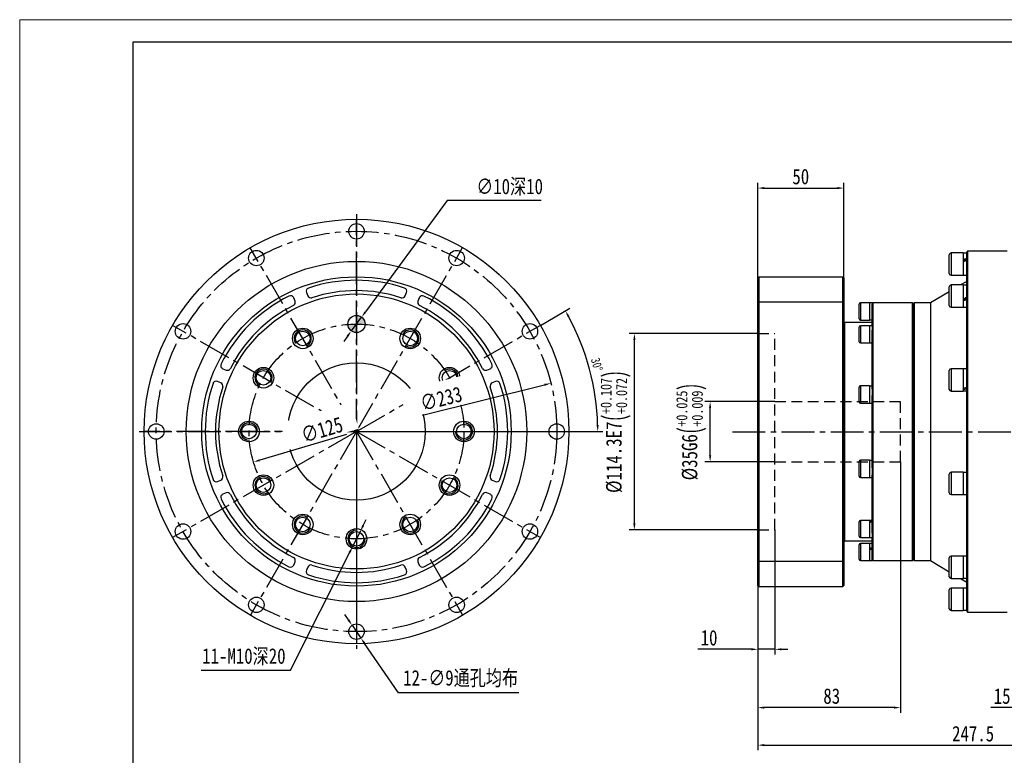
# Model space of a CAD drawing. Header units: millimetres. Extents: x 10014 to 11120, y 367 to 1148.
# Tile 7 of 8: x 10014 to 10587, y 720 to 1148. Entities that reach past the tile are written whole.
import ezdxf

# ---------------------------------------------------------------- set-up
doc = ezdxf.new("R2010")
doc.units = ezdxf.units.MM
doc.header["$PDSIZE"] = -5
doc.linetypes.add('CENTER2', pattern=[28.575, 19.05, -3.175, 3.175, -3.175])
doc.linetypes.add('DASHED2', pattern=[9.525, 6.35, -3.175])
doc.layers.get('Defpoints').update_dxf_attribs({"lineweight": 18})
for name, color, linetype in [('1轮廓实线层', 7, 'Continuous'), ('2细线层', 4, 'Continuous'), ('3中心线层', 1, 'CENTER2'), ('4虚线层', 6, 'DASHED2'), ('5剖面线层', 2, 'Continuous')]:
    doc.layers.add(name, color=color, linetype=linetype)
doc.layers.add('7标注层', color=4, linetype='Continuous', lineweight=18)
doc.layers.add('图框_外框线', color=7, linetype='Continuous', lineweight=18)
doc.styles.add('TH_GBDIM', font='txt', dxfattribs={"width": 0.8})
doc.dimstyles.new('TH_GBDIM', dxfattribs={"dimscale": 1.5, "dimtxt": 3.5, "dimasz": 2.5, "dimexe": 2, "dimexo": 0, "dimgap": 1.5, "dimtad": 1, "dimdec": 1, "dimdsep": 46, "dimtxsty": 'TH_GBDIM', "dimcen": 2.5, "dimdle": 5, "dimclrd": 4, "dimclre": 4, "dimclrt": 3, "dimadec": 0, "dimazin": 0, "dimtfac": 0.714286, "dimtdec": 1, "dimtmove": 0, "dimatfit": 3, "dimfxl": 1, "dimtolj": 1, "dimarcsym": 0})

# ---------------------------------------------------------------- blocks, each defined once
blk = doc.blocks.new('*U14')
at = {"layer": '3中心线层'}
blk.add_line((-30.87, -53.48), (30.87, 53.48), dxfattribs=at)
blk = doc.blocks.new('*U13')
at = {"layer": '1轮廓实线层', "color": 0, "linetype": 'ByBlock', "lineweight": -2, "transparency": 16777216}
for p, rotation in [((1992.38, 4101.38), 30), ((1961.5, 4093.11), 59.99999999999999), ((2045.85, 4070.51), 329.9999999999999), ((1938.9, 4070.51), 90.00000000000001), ((1930.63, 4039.63), 120), ((2054.13, 4039.63), 299.9999999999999), ((1938.9, 4008.76), 150), ((1961.5, 3986.15), 180), ((1992.38, 3977.88), 209.9999999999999), ((2023.25, 3986.15), 239.9999999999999), ((2045.85, 4008.76), 270)]:
    blk.add_blockref('*U14', p, dxfattribs=dict(at, rotation=rotation))
blk.add_blockref('*U14', (2023.25, 4093.11), dxfattribs=at)
blk = doc.blocks.new('*D15')
at = {"layer": '7标注层', "color": 4, "lineweight": -2}
for p, q in [((10213.99, 854.17), (10215.68, 857.53)), ((10212.31, 850.82), (10207.83, 841.89)), ((10171.69, 769.9), (10206.14, 838.53)), ((10119.65, 769.9), (10171.69, 769.9))]:
    blk.add_line(p, q, dxfattribs=at)
blk.add_arc((10210.07, 846.35), 5, 212.2924, 278.2619, dxfattribs=at)
at = {"layer": '7标注层', "color": 4}
for points in [[(10213.43, 854.46), (10214.55, 853.89), (10212.31, 850.82)], [(10206.7, 838.25), (10205.58, 838.81), (10207.83, 841.89)]]:
    blk.add_solid(points, dxfattribs=at)
at = {"layer": 'Defpoints', "color": 0}
for p in [(10212.31, 850.82), (10207.83, 841.89)]:
    blk.add_point(p, dxfattribs=at)
at = {"layer": '7标注层', "color": 3, "insert": (10144.55, 777.71), "char_height": 9, "attachment_point": 5, "style": 'TH_GBDIM'}
blk.add_mtext('\\A1;{11-M10深20}{}{}', dxfattribs=at)
blk = doc.blocks.new('*D16')
at = {"layer": '7标注层', "color": 4, "lineweight": -2}
for p, q in [((10262.89, 1043.19), (10215.25, 978.4)), ((10317.51, 1043.19), (10262.89, 1043.19)), ((10207.11, 967.33), (10213.03, 975.38)), ((10204.88, 964.31), (10202.66, 961.28))]:
    blk.add_line(p, q, dxfattribs=at)
at = {"layer": '7标注层', "color": 4}
for points in [[(10214.75, 978.77), (10215.76, 978.03), (10213.03, 975.38)], [(10205.39, 963.94), (10204.38, 964.68), (10207.11, 967.33)]]:
    blk.add_solid(points, dxfattribs=at)
at = {"layer": 'Defpoints', "color": 0}
for p in [(10213.03, 975.38), (10207.11, 967.33)]:
    blk.add_point(p, dxfattribs=at)
at = {"layer": '7标注层', "color": 3, "insert": (10299.19, 1050.99), "char_height": 9, "attachment_point": 5, "style": 'TH_GBDIM'}
blk.add_mtext('\\A1;{∅10深10}{}{}', dxfattribs=at)
blk = doc.blocks.new('*D17')
at = {"layer": '7标注层', "color": 4, "lineweight": -2}
for p, q in [((10205.4, 799.16), (10203.28, 802.25)), ((10207.52, 796.07), (10212.61, 788.64)), ((10234.47, 756.77), (10214.73, 785.55)), ((10304.53, 756.77), (10234.47, 756.77))]:
    blk.add_line(p, q, dxfattribs=at)
at = {"layer": '7标注层', "color": 4}
for points in [[(10204.89, 798.81), (10205.92, 799.51), (10207.52, 796.07)], [(10215.25, 785.9), (10214.22, 785.2), (10212.61, 788.64)]]:
    blk.add_solid(points, dxfattribs=at)
at = {"layer": 'Defpoints', "color": 0}
for p in [(10207.52, 796.07), (10212.61, 788.64)]:
    blk.add_point(p, dxfattribs=at)
at = {"layer": '7标注层', "color": 3, "insert": (10270.62, 764.96), "char_height": 9, "attachment_point": 5, "style": 'TH_GBDIM'}
blk.add_mtext('\\A1;{12-∅9通孔均布}{}{}', dxfattribs=at)
blk = doc.blocks.new('*D18')
at = {"layer": '7标注层', "color": 4, "lineweight": -2}
for p, q in [((10317.02, 970.6), (10334.2, 980.52)), ((10333.57, 908.85), (10353.4, 908.85))]:
    blk.add_line(p, q, dxfattribs=at)
blk.add_arc((10210.07, 908.85), 140.33, 1.5311, 28.4689, dxfattribs=at)
at = {"layer": '7标注层', "color": 4}
for points in [[(10333.98, 976.05), (10332.89, 975.44), (10331.6, 979.02)], [(10349.73, 912.6), (10350.98, 912.61), (10350.4, 908.85)]]:
    blk.add_solid(points, dxfattribs=at)
at = {"layer": 'Defpoints', "color": 0}
for p in [(10317.02, 970.6), (10348.27, 933.22), (10210.07, 908.85), (10210.07, 908.85), (10333.57, 908.85)]:
    blk.add_point(p, dxfattribs=at)
at = {"layer": '7标注层', "color": 3, "insert": (10349.9, 947.78), "char_height": 5.25, "attachment_point": 5, "rotation": 285.5571, "style": 'TH_GBDIM'}
blk.add_mtext('\\A1;30%%d', dxfattribs=at)
blk = doc.blocks.new('*D23')
at = {"layer": '7标注层', "color": 4, "lineweight": -2}
for p, q in [((10443.53, 965.86), (10368.74, 965.86)), ((10371.74, 855.31), (10371.74, 962.11)), ((10443.53, 851.56), (10368.74, 851.56))]:
    blk.add_line(p, q, dxfattribs=at)
at = {"layer": '7标注层', "color": 4}
for points in [[(10372.36, 962.11), (10371.11, 962.11), (10371.74, 965.86)], [(10371.11, 855.31), (10372.36, 855.31), (10371.74, 851.56)]]:
    blk.add_solid(points, dxfattribs=at)
at = {"layer": 'Defpoints', "color": 0}
for p in [(10371.74, 965.86), (10443.53, 965.86), (10443.53, 851.56)]:
    blk.add_point(p, dxfattribs=at)
at = {"layer": '7标注层', "color": 3, "insert": (10360.83, 908.71), "char_height": 9, "attachment_point": 5, "rotation": 90, "style": 'TH_GBDIM'}
blk.add_mtext('\\A1;{%%c114.3}{}{E7\\H0.7143x;{\\H2x;\\W0.5;(}\\S+0.107^ +0.072;{\\H2x;\\W0.5;)}}', dxfattribs=at)
blk = doc.blocks.new('*D24')
at = {"layer": '7标注层', "color": 4, "lineweight": -2}
for p, q in [((10453.53, 926.21), (10412.79, 926.21)), ((10415.79, 894.96), (10415.79, 922.46)), ((10453.53, 891.21), (10412.79, 891.21))]:
    blk.add_line(p, q, dxfattribs=at)
at = {"layer": '7标注层', "color": 4}
for points in [[(10416.42, 922.46), (10415.17, 922.46), (10415.79, 926.21)], [(10415.17, 894.96), (10416.42, 894.96), (10415.79, 891.21)]]:
    blk.add_solid(points, dxfattribs=at)
at = {"layer": 'Defpoints', "color": 0}
for p in [(10415.79, 926.21), (10453.53, 926.21), (10453.53, 891.21)]:
    blk.add_point(p, dxfattribs=at)
at = {"layer": '7标注层', "color": 3, "insert": (10404.89, 908.71), "char_height": 9, "attachment_point": 5, "rotation": 90, "style": 'TH_GBDIM'}
blk.add_mtext('\\A1;{%%c35}{}{G6\\H0.7143x;{\\H2x;\\W0.5;(}\\S+0.025^ +0.009;{\\H2x;\\W0.5;)}}', dxfattribs=at)
blk = doc.blocks.new('*D25')
at = {"layer": '7标注层', "color": 4, "lineweight": -2}
for p, q in [((10691.03, 829.71), (10691.03, 723.32)), ((10443.53, 819.21), (10443.53, 723.32)), ((10447.28, 726.32), (10687.28, 726.32))]:
    blk.add_line(p, q, dxfattribs=at)
at = {"layer": '7标注层', "color": 4}
for points in [[(10447.28, 726.94), (10447.28, 725.69), (10443.53, 726.32)], [(10687.28, 725.69), (10687.28, 726.94), (10691.03, 726.32)]]:
    blk.add_solid(points, dxfattribs=at)
at = {"layer": 'Defpoints', "color": 0}
for p in [(10691.03, 829.71), (10443.53, 819.21), (10691.03, 726.32)]:
    blk.add_point(p, dxfattribs=at)
at = {"layer": '7标注层', "color": 3, "insert": (10568.78, 732.92), "char_height": 9, "attachment_point": 5, "style": 'TH_GBDIM'}
blk.add_mtext('\\A1;247.5', dxfattribs=at)
blk = doc.blocks.new('*D32')
at = {"layer": '7标注层', "color": 4, "lineweight": -2}
for p, q in [((10614.03, 803.71), (10614.03, 745.15)), ((10629.03, 786.21), (10629.03, 745.15)), ((10614.03, 748.15), (10579.18, 748.15)), ((10617.78, 748.15), (10625.28, 748.15))]:
    blk.add_line(p, q, dxfattribs=at)
at = {"layer": '7标注层', "color": 4}
for points in [[(10617.78, 748.77), (10617.78, 747.52), (10614.03, 748.15)], [(10625.28, 747.52), (10625.28, 748.77), (10629.03, 748.15)]]:
    blk.add_solid(points, dxfattribs=at)
at = {"layer": 'Defpoints', "color": 0}
for p in [(10614.03, 803.71), (10629.03, 786.21), (10629.03, 748.15)]:
    blk.add_point(p, dxfattribs=at)
at = {"layer": '7标注层', "color": 3, "insert": (10585.67, 754.77), "char_height": 9, "attachment_point": 5, "style": 'TH_GBDIM'}
blk.add_mtext('\\A1;15', dxfattribs=at)
blk = doc.blocks.new('*D35')
at = {"layer": '7标注层', "color": 4, "lineweight": -2}
for p, q in [((10453.53, 851.56), (10453.53, 779.07)), ((10443.53, 819.21), (10443.53, 779.07)), ((10439.78, 782.07), (10408.62, 782.07)), ((10453.53, 782.07), (10443.53, 782.07)), ((10457.28, 782.07), (10461.03, 782.07))]:
    blk.add_line(p, q, dxfattribs=at)
at = {"layer": '7标注层', "color": 4}
for points in [[(10439.78, 781.44), (10439.78, 782.69), (10443.53, 782.07)], [(10457.28, 782.69), (10457.28, 781.44), (10453.53, 782.07)]]:
    blk.add_solid(points, dxfattribs=at)
at = {"layer": 'Defpoints', "color": 0}
for p in [(10453.53, 851.56), (10443.53, 819.21), (10443.53, 782.07)]:
    blk.add_point(p, dxfattribs=at)
at = {"layer": '7标注层', "color": 3, "insert": (10415.17, 788.72), "char_height": 9, "attachment_point": 5, "style": 'TH_GBDIM'}
blk.add_mtext('\\A1;10', dxfattribs=at)
blk = doc.blocks.new('*D36')
at = {"layer": '7标注层', "color": 4, "lineweight": -2}
for p, q in [((10526.53, 891.21), (10526.53, 745.15)), ((10443.53, 819.21), (10443.53, 745.15)), ((10522.78, 748.15), (10447.28, 748.15))]:
    blk.add_line(p, q, dxfattribs=at)
at = {"layer": '7标注层', "color": 4}
for points in [[(10447.28, 748.77), (10447.28, 747.52), (10443.53, 748.15)], [(10522.78, 747.52), (10522.78, 748.77), (10526.53, 748.15)]]:
    blk.add_solid(points, dxfattribs=at)
at = {"layer": 'Defpoints', "color": 0}
for p in [(10526.53, 891.21), (10443.53, 819.21), (10443.53, 748.15)]:
    blk.add_point(p, dxfattribs=at)
at = {"layer": '7标注层', "color": 3, "insert": (10486.53, 754.8), "char_height": 9, "attachment_point": 5, "style": 'TH_GBDIM'}
blk.add_mtext('\\A1;83', dxfattribs=at)
blk = doc.blocks.new('*D38')
at = {"layer": '7标注层', "color": 4, "lineweight": -2}
blk.add_line((10204.17, 907.1), (10153.75, 892.14), dxfattribs=at)
at = {"layer": '7标注层', "color": 4}
blk.add_solid([(10153.57, 892.74), (10153.92, 891.54), (10150.15, 891.07)], dxfattribs=at)
at = {"layer": 'Defpoints', "color": 0}
for p in [(10269.98, 926.64), (10150.15, 891.07)]:
    blk.add_point(p, dxfattribs=at)
at = {"layer": '7标注层', "color": 3, "insert": (10190.03, 909.82), "char_height": 9, "attachment_point": 5, "rotation": 16.5315, "style": 'TH_GBDIM'}
blk.add_mtext('\\A1;∅125', dxfattribs=at)
blk = doc.blocks.new('*D39')
at = {"layer": '7标注层', "color": 4, "lineweight": -2}
blk.add_line((10248.53, 918.39), (10319.5, 936), dxfattribs=at)
at = {"layer": '7标注层', "color": 4}
blk.add_solid([(10319.65, 935.39), (10319.35, 936.6), (10323.14, 936.9)], dxfattribs=at)
at = {"layer": 'Defpoints', "color": 0}
for p in [(10323.14, 936.9), (10096.99, 880.81)]:
    blk.add_point(p, dxfattribs=at)
at = {"layer": '7标注层', "color": 3, "insert": (10259.34, 927.93), "char_height": 9, "attachment_point": 5, "rotation": 13.9287, "style": 'TH_GBDIM'}
blk.add_mtext('\\A1;∅233', dxfattribs=at)
blk = doc.blocks.new('*D41')
at = {"layer": '7标注层', "color": 4, "lineweight": -2}
for p, q in [((10443.53, 998.21), (10443.53, 1053.48)), ((10447.28, 1050.48), (10489.78, 1050.48)), ((10493.53, 998.21), (10493.53, 1053.48))]:
    blk.add_line(p, q, dxfattribs=at)
at = {"layer": '7标注层', "color": 4}
for points in [[(10447.28, 1051.1), (10447.28, 1049.85), (10443.53, 1050.48)], [(10489.78, 1049.85), (10489.78, 1051.1), (10493.53, 1050.48)]]:
    blk.add_solid(points, dxfattribs=at)
at = {"layer": 'Defpoints', "color": 0}
for p in [(10493.53, 1050.48), (10443.53, 998.21), (10493.53, 998.21)]:
    blk.add_point(p, dxfattribs=at)
at = {"layer": '7标注层', "color": 3, "insert": (10468.53, 1057.13), "char_height": 9, "attachment_point": 5, "style": 'TH_GBDIM'}
blk.add_mtext('\\A1;50', dxfattribs=at)

msp = doc.modelspace()

# ---------------------------------------------------------------- hatches: boundary and pattern name
at = {"layer": '5剖面线层', "true_color": 0xf1eb1f}
h = msp.add_hatch(color=2, dxfattribs=at)
h.dxf.hatch_style = 1
h.paths.add_polyline_path([(10210.07, 976.35), (10210.07, 971.35, -0.020008), (10215.06, 971.15, 0.425982)])
h.paths.add_polyline_path([(10210.07, 971.35, 0.020008), (10205.07, 971.15, 0.402543), (10210.07, 966.35)])

# ---------------------------------------------------------------- linework, layer by layer
at = {"layer": '1轮廓实线层', "linetype": 'Continuous', "lineweight": 30}
for p, q in [((10554.93, 1000.71), (10554.93, 1011.71)), ((10562.93, 1012.71), (10555.93, 1012.71)), ((10555.93, 1012.71), (10555.93, 999.71)), ((10562.93, 1012.71), (10562.93, 999.71)), ((10565.03, 1012.65), (10562.93, 1012.65)), ((10565.53, 1013.71), (10565.03, 1013.21)), ((10565.03, 804.21), (10565.03, 1013.21)), ((10588.53, 1013.71), (10565.53, 1013.71)), ((10565.53, 1013.71), (10565.53, 803.71)), ((10443.53, 998.21), (10444.03, 998.71)), ((10443.53, 984.06), (10443.53, 998.21)), ((10444.03, 998.71), (10444.03, 984.25)), ((10493.03, 998.71), (10444.03, 998.71)), ((10493.03, 984.25), (10493.03, 998.71)), ((10493.53, 998.21), (10493.03, 998.71)), ((10493.53, 998.21), (10493.53, 984.06)), ((10555.93, 999.71), (10562.93, 999.71)), ((10562.93, 999.77), (10565.03, 999.77)), ((10554.93, 982.09), (10554.93, 993.09)), ((10562.93, 994.09), (10555.93, 994.09)), ((10555.93, 994.09), (10555.93, 981.09)), ((10565.03, 996.21), (10561.47, 994.09)), ((10562.93, 994.09), (10562.93, 981.09)), ((10565.03, 994.03), (10562.93, 994.03)), ((10174.31, 984.73), (10173.54, 986.58)), ((10180.93, 989.65), (10181.7, 987.79)), ((10238.44, 987.79), (10239.2, 989.65)), ((10246.59, 986.58), (10245.83, 984.73)), ((10554.93, 990.19), (10544.03, 983.71)), ((10444.03, 984.25), (10443.53, 984.06)), ((10443.53, 833.35), (10443.53, 984.06)), ((10444.03, 984.25), (10444.03, 833.17)), ((10444.03, 984.25), (10493.03, 984.25)), ((10493.03, 833.17), (10493.03, 984.25)), ((10493.03, 984.25), (10493.53, 984.06)), ((10493.53, 984.06), (10493.53, 833.35)), ((10502.43, 974.46), (10502.43, 982.96)), ((10508.43, 983.71), (10503.18, 983.71)), ((10503.18, 983.71), (10503.18, 973.71)), ((10508.43, 983.71), (10508.43, 973.71)), ((10510.03, 983.65), (10508.43, 983.65)), ((10510.53, 983.71), (10510.03, 983.21)), ((10510.03, 983.65), (10510.03, 983.21)), ((10510.03, 970.19), (10510.03, 983.18)), ((10533.53, 983.71), (10510.53, 983.71)), ((10510.53, 983.71), (10510.53, 833.71)), ((10534.03, 983.21), (10533.53, 983.71)), ((10533.53, 908.71), (10533.53, 983.71)), ((10534.53, 983.71), (10534.03, 983.21)), ((10534.03, 983.21), (10534.03, 908.71)), ((10534.03, 834.21), (10534.03, 983.21)), ((10544.03, 983.71), (10534.53, 983.71)), ((10534.53, 983.71), (10534.53, 833.71)), ((10544.03, 983.71), (10544.03, 833.71)), ((10555.93, 981.09), (10562.93, 981.09)), ((10562.93, 981.15), (10565.03, 981.15)), ((10508.43, 973.77), (10510.03, 973.77)), ((10494.03, 972.21), (10493.53, 971.71)), ((10510.03, 972.21), (10494.03, 972.21)), ((10494.03, 972.21), (10494.03, 845.21)), ((10502.43, 961.09), (10502.43, 969.59)), ((10503.18, 973.71), (10508.43, 973.71)), ((10508.43, 970.34), (10503.18, 970.34)), ((10503.18, 970.34), (10503.18, 960.34)), ((10508.43, 970.34), (10508.43, 960.34)), ((10510.03, 970.28), (10508.43, 970.28)), ((10510.03, 970.19), (10510.03, 967.72)), ((10510.03, 933.72), (10510.03, 967.72)), ((10503.18, 960.34), (10508.43, 960.34)), ((10508.43, 960.4), (10510.03, 960.4)), ((10132.34, 945.38), (10134.19, 944.61)), ((10285.94, 944.61), (10287.8, 945.38)), ((10562.93, 945.34), (10555.93, 945.34)), ((10555.93, 945.34), (10555.93, 932.34)), ((10562.93, 945.34), (10562.93, 932.34)), ((10565.03, 945.28), (10562.93, 945.28)), ((10554.93, 944.22), (10554.93, 944.34)), ((10554.93, 933.34), (10554.93, 944.22)), ((10131.13, 937.22), (10129.28, 937.99)), ((10290.86, 937.99), (10289.01, 937.22)), ((10502.43, 934.49), (10502.43, 934.59)), ((10502.43, 926.09), (10502.43, 934.49)), ((10508.43, 935.34), (10503.18, 935.34)), ((10503.18, 935.34), (10503.18, 925.34)), ((10508.43, 935.34), (10508.43, 925.34)), ((10510.03, 935.28), (10508.43, 935.28)), ((10510.03, 933.72), (10510.03, 929.72)), ((10510.03, 887.69), (10510.03, 929.72)), ((10555.93, 932.34), (10562.93, 932.34)), ((10562.93, 932.4), (10565.03, 932.4)), ((10503.18, 925.34), (10508.43, 925.34)), ((10508.43, 925.4), (10510.03, 925.4)), ((10533.53, 833.71), (10533.53, 908.71)), ((10534.03, 908.71), (10534.03, 834.21)), ((10502.43, 889.92), (10502.43, 891.33)), ((10502.43, 882.83), (10502.43, 889.92)), ((10508.43, 892.08), (10503.18, 892.08)), ((10503.18, 892.08), (10503.18, 890.42)), ((10503.18, 890.42), (10503.18, 882.08)), ((10508.43, 892.08), (10508.43, 890.42)), ((10508.43, 890.42), (10508.43, 882.08)), ((10510.03, 892.02), (10509.37, 892.02)), ((10508.43, 882.14), (10510.03, 882.14)), ((10510.03, 887.69), (10510.03, 883.69)), ((10510.03, 849.69), (10510.03, 883.69)), ((10554.93, 882.26), (10554.93, 884.08)), ((10554.93, 873.08), (10554.93, 882.26)), ((10562.93, 885.08), (10555.93, 885.08)), ((10555.93, 885.08), (10555.93, 882.93)), ((10555.93, 882.93), (10555.93, 872.08)), ((10562.93, 885.08), (10562.93, 882.93)), ((10565.03, 885.02), (10562.93, 885.02)), ((10562.93, 882.93), (10562.93, 872.08)), ((10129.28, 879.72), (10131.13, 880.49)), ((10289.01, 880.49), (10290.86, 879.72)), ((10503.18, 882.08), (10508.43, 882.08)), ((10134.19, 873.1), (10132.34, 872.33)), ((10287.8, 872.33), (10285.94, 873.1)), ((10555.93, 872.08), (10562.93, 872.08)), ((10564.55, 872.14), (10565.03, 872.14)), ((10502.43, 852.52), (10502.43, 856.33)), ((10508.43, 857.08), (10503.18, 857.08)), ((10503.18, 857.08), (10503.18, 852.6)), ((10508.43, 857.08), (10508.43, 852.6)), ((10510.03, 857.02), (10508.43, 857.02)), ((10502.43, 847.83), (10502.43, 852.52)), ((10503.18, 852.6), (10503.18, 847.08)), ((10508.43, 852.6), (10508.43, 847.08)), ((10510.03, 849.69), (10510.03, 847.22)), ((10493.53, 845.71), (10494.03, 845.21)), ((10494.03, 845.21), (10510.03, 845.21)), ((10502.43, 836.58), (10502.43, 842.96)), ((10503.18, 847.08), (10508.43, 847.08)), ((10508.43, 843.71), (10503.18, 843.71)), ((10503.18, 843.71), (10503.18, 836.21)), ((10508.43, 847.14), (10510.03, 847.14)), ((10508.43, 843.71), (10508.43, 836.21)), ((10510.03, 843.65), (10508.43, 843.65)), ((10510.03, 834.24), (10510.03, 847.22)), ((10502.43, 834.46), (10502.43, 836.58)), ((10562.93, 836.33), (10555.93, 836.33)), ((10555.93, 836.33), (10555.93, 830.51)), ((10562.93, 836.33), (10562.93, 830.51)), ((10565.03, 836.27), (10562.93, 836.27)), ((10173.54, 831.13), (10174.31, 832.98)), ((10245.83, 832.98), (10246.59, 831.13)), ((10444.03, 833.17), (10443.53, 833.35)), ((10443.53, 819.21), (10443.53, 833.35)), ((10444.03, 833.17), (10444.03, 818.71)), ((10493.03, 833.17), (10444.03, 833.17)), ((10493.03, 833.17), (10493.53, 833.35)), ((10493.03, 818.71), (10493.03, 833.17)), ((10493.53, 833.35), (10493.53, 819.21)), ((10503.18, 836.21), (10503.18, 833.71)), ((10503.18, 833.71), (10508.43, 833.71)), ((10508.43, 836.21), (10508.43, 833.71)), ((10508.43, 833.77), (10510.03, 833.77)), ((10510.03, 834.21), (10510.53, 833.71)), ((10510.03, 834.21), (10510.03, 833.77)), ((10510.53, 833.71), (10533.53, 833.71)), ((10533.53, 833.71), (10534.03, 834.21)), ((10534.03, 834.21), (10534.53, 833.71)), ((10534.53, 833.71), (10544.03, 833.71)), ((10544.03, 833.71), (10554.93, 827.22)), ((10554.93, 830.4), (10554.93, 835.33)), ((10181.7, 829.92), (10180.93, 828.06)), ((10239.2, 828.06), (10238.44, 829.92)), ((10554.93, 824.33), (10554.93, 830.4)), ((10555.93, 830.51), (10555.93, 823.33)), ((10562.93, 830.51), (10562.93, 823.33)), ((10444.03, 818.71), (10443.53, 819.21)), ((10493.03, 818.71), (10493.53, 819.21)), ((10555.93, 823.33), (10562.93, 823.33)), ((10561.47, 823.33), (10565.03, 821.21)), ((10562.93, 823.39), (10565.03, 823.39)), ((10444.03, 818.71), (10493.03, 818.71)), ((10554.93, 808.46), (10554.93, 816.71)), ((10562.93, 817.71), (10555.93, 817.71)), ((10555.93, 817.71), (10555.93, 807.96)), ((10562.93, 817.71), (10562.93, 807.96)), ((10565.03, 817.65), (10562.93, 817.65)), ((10554.93, 805.71), (10554.93, 808.46)), ((10555.93, 807.96), (10555.93, 804.71)), ((10562.93, 807.96), (10562.93, 804.71)), ((10555.93, 804.71), (10562.93, 804.71)), ((10562.93, 804.77), (10565.03, 804.77)), ((10565.03, 804.21), (10565.53, 803.71)), ((10565.53, 803.71), (10588.53, 803.71))]:
    msp.add_line(p, q, dxfattribs=at)
for centre, radius in [((10210.07, 908.85), 123.5), ((10210.07, 1025.35), 4.5), ((10151.82, 1009.75), 4.5), ((10268.32, 1009.75), 4.5), ((10210.07, 908.85), 99), ((10210.07, 908.85), 90), ((10210.07, 908.85), 80), ((10210.07, 971.35), 5), ((10109.18, 967.1), 4.5), ((10178.82, 962.98), 6), ((10241.32, 962.98), 6), ((10310.96, 967.1), 4.5), ((10178.82, 962.98), 4.25), ((10241.32, 962.98), 4.25), ((10155.94, 940.1), 6), ((10210.07, 908.85), 40), ((10264.19, 940.1), 6), ((10155.94, 940.1), 4.25), ((10264.19, 940.1), 4.25), ((10093.57, 908.85), 4.5), ((10147.57, 908.85), 6), ((10147.57, 908.85), 4.25), ((10272.57, 908.85), 6), ((10272.57, 908.85), 4.25), ((10326.57, 908.85), 4.5), ((10155.94, 877.6), 6), ((10264.19, 877.6), 6), ((10155.94, 877.6), 4.25), ((10264.19, 877.6), 4.25), ((10178.82, 854.73), 6), ((10241.32, 854.73), 6), ((10109.18, 850.6), 4.5), ((10178.82, 854.73), 4.25), ((10241.32, 854.73), 4.25), ((10310.96, 850.6), 4.5), ((10210.07, 846.35), 6), ((10210.07, 846.35), 4.25), ((10151.82, 807.96), 4.5), ((10268.32, 807.96), 4.5), ((10210.07, 792.35), 4.5)]:
    msp.add_circle(centre, radius, dxfattribs=at)
for centre, radius, start, end in [((10555.93, 1011.71), 1, 90, 180), ((10210.07, 908.85), 88, 71.5006, 108.4994), ((10555.93, 1000.71), 1, 180, 270), ((10182.78, 990.41), 2, 108.4994, 202.5), ((10237.36, 990.41), 2, 337.5, 71.5006), ((10555.93, 993.09), 1, 90, 180), ((10210.07, 908.85), 88, 116.5006, 153.4994), ((10171.69, 985.82), 2, 22.5, 116.5006), ((10183.55, 988.56), 2, 202.5, 288.404), ((10210.07, 908.85), 82, 71.596, 108.404), ((10236.59, 988.56), 2, 251.596, 337.5), ((10248.44, 985.82), 2, 63.4994, 157.5), ((10210.07, 908.85), 88, 26.5006, 63.4994), ((10210.07, 908.85), 82, 116.596, 153.404), ((10172.46, 983.97), 2, 296.596, 22.5), ((10247.67, 983.97), 2, 157.5, 243.404), ((10210.07, 908.85), 82, 26.596, 63.404), ((10503.18, 982.96), 0.75, 90, 180), ((10555.93, 982.09), 1, 180, 270), ((10503.18, 974.46), 0.75, 180, 270), ((10503.18, 969.59), 0.75, 90, 180), ((10503.18, 961.09), 0.75, 180, 270), ((10133.1, 947.23), 2, 153.4994, 247.5), ((10134.96, 946.46), 2, 247.5, 333.404), ((10285.18, 946.46), 2, 206.596, 292.5), ((10287.03, 947.23), 2, 292.5, 26.5006), ((10555.93, 944.34), 1, 90, 180), ((10210.07, 908.85), 88, 161.5006, 198.4994), ((10128.51, 936.14), 2, 67.5, 161.5006), ((10210.07, 908.85), 82, 161.596, 198.404), ((10130.36, 935.37), 2, 341.596, 67.5), ((10289.77, 935.37), 2, 112.5, 198.404), ((10210.07, 908.85), 82, 341.596, 18.404), ((10291.62, 936.14), 2, 18.4994, 112.5), ((10210.07, 908.85), 88, 341.5006, 18.4994), ((10503.18, 934.59), 0.75, 90, 180), ((10555.93, 933.34), 1, 180, 270), ((10503.18, 926.09), 0.75, 180, 270), ((10503.18, 891.33), 0.75, 90, 180), ((10130.36, 882.33), 2, 292.5, 18.404), ((10289.77, 882.33), 2, 161.596, 247.5), ((10503.18, 882.83), 0.75, 180, 270), ((10555.93, 884.08), 1, 90, 180), ((10128.51, 881.57), 2, 198.4994, 292.5), ((10291.62, 881.57), 2, 247.5, 341.5006), ((10133.1, 870.48), 2, 112.5, 206.5006), ((10134.96, 871.25), 2, 26.596, 112.5), ((10210.07, 908.85), 82, 206.596, 243.404), ((10210.07, 908.85), 82, 296.596, 333.404), ((10285.18, 871.25), 2, 67.5, 153.404), ((10287.03, 870.48), 2, 333.4994, 67.5), ((10555.93, 873.08), 1, 180, 270), ((10210.07, 908.85), 88, 206.5006, 243.4994), ((10210.07, 908.85), 88, 296.5006, 333.4994), ((10503.18, 856.33), 0.75, 90, 180), ((10503.18, 847.83), 0.75, 180, 270), ((10503.18, 842.96), 0.75, 90, 180), ((10555.93, 835.33), 1, 90, 180), ((10171.69, 831.89), 2, 243.4994, 337.5), ((10172.46, 833.74), 2, 337.5, 63.404), ((10183.55, 829.15), 2, 71.596, 157.5), ((10210.07, 908.85), 82, 251.596, 288.404), ((10236.59, 829.15), 2, 22.5, 108.404), ((10247.67, 833.74), 2, 116.596, 202.5), ((10248.44, 831.89), 2, 202.5, 296.5006), ((10503.18, 834.46), 0.75, 180, 270), ((10182.78, 827.3), 2, 157.5, 251.5006), ((10210.07, 908.85), 88, 251.5006, 288.4994), ((10237.36, 827.3), 2, 288.4994, 22.5), ((10555.93, 824.33), 1, 180, 270), ((10555.93, 816.71), 1, 90, 180), ((10555.93, 805.71), 1, 180, 270)]:
    msp.add_arc(centre, radius, start, end, dxfattribs=at)
for centre, major_axis, ratio, start_param, end_param in [((10562.93, 1006.21), (11.11, 6.21), 0.155036, 1.295045, 1.484442), ((10562.93, 1006.21), (7.49, 4.18), 0.155036, 1.201311, 1.484442), ((10565.03, 1006.21), (11.11, 6.21), 0.155036, 1.484442, 1.673838), ((10562.93, 987.59), (11.13, 6.31), 0.117575, 4.645874, 4.835271), ((10565.03, 987.59), (7.5, 4.25), 0.117575, 4.362743, 4.645874), ((10565.03, 987.59), (11.13, 6.31), 0.117575, 4.456477, 4.645874), ((10562.93, 938.84), (11, 4.8), 0.390832, 4.543531, 4.732928), ((10565.03, 938.84), (11, 4.8), 0.390832, 4.354134, 4.543531), ((10510.03, 887.08), (8.55, -0.57), 0.573893, 1.68679, 1.797256), ((10508.43, 887.08), (8.55, -0.57), 0.573893, 1.592871, 1.609153), ((10562.93, 878.58), (11.15, 0.41), 0.576284, 4.690956, 4.880353), ((10565.03, 878.58), (11.15, 0.41), 0.576284, 4.553572, 4.690956), ((10508.43, 852.08), (8.44, 3.25), 0.440649, 1.214328, 1.402431), ((10510.03, 852.08), (8.44, 3.25), 0.440649, 1.402431, 1.590535), ((10508.43, 838.71), (8.52, 4.72), 0.170131, 1.288651, 1.476754), ((10508.43, 838.71), (5.76, 3.19), 0.170131, 1.196526, 1.476754), ((10510.03, 838.71), (8.52, 4.72), 0.170131, 1.476754, 1.664858)]:
    msp.add_ellipse(centre, major_axis=major_axis, ratio=ratio, start_param=start_param, end_param=end_param, dxfattribs=at)
at = {"layer": '2细线层'}
for centre, start, end in [((10178.82, 962.98), 300, 212.2924), ((10241.32, 962.98), 240, 152.2924), ((10155.94, 940.1), 330, 242.2924), ((10264.19, 940.1), 210, 122.2924), ((10147.57, 908.85), 0, 272.2924), ((10272.57, 908.85), 180, 92.2924), ((10155.94, 877.6), 30, 302.2924), ((10264.19, 877.6), 150, 62.2924), ((10178.82, 854.73), 60, 332.2924), ((10241.32, 854.73), 120, 32.2924), ((10210.07, 846.35), 90, 2.2924)]:
    msp.add_arc(centre, 5, start, end, dxfattribs=at)
at = {"layer": '3中心线层'}
for p, q in [((10210.07, 1035.35), (10210.07, 782.35)), ((10083.57, 908.85), (10336.57, 908.85)), ((10428.81, 908.71), (10709.09, 908.71))]:
    msp.add_line(p, q, dxfattribs=at)
for radius in [116.5, 62.5]:
    msp.add_circle((10210.07, 908.85), radius, dxfattribs=at)
at = {"layer": '4虚线层'}
for p, q in [((10443.53, 965.86), (10453.53, 965.86)), ((10453.53, 851.56), (10453.53, 965.86)), ((10453.53, 926.21), (10526.53, 926.21)), ((10526.53, 891.21), (10526.53, 926.21)), ((10453.53, 891.21), (10526.53, 891.21)), ((10443.53, 851.56), (10453.53, 851.56))]:
    msp.add_line(p, q, dxfattribs=at)
at = {"layer": '图框_外框线', "color": 3}
msp.add_lwpolyline([(10014.14, 366.58), (11119.87, 366.58), (11119.87, 1148.48), (10014.14, 1148.48)], close=True, dxfattribs=at)
at = {"layer": '图框_外框线', "color": 3, "lineweight": 25}
msp.add_lwpolyline([(10079.96, 379.74), (11106.71, 379.74), (11106.71, 1135.32), (10079.96, 1135.32)], close=True, dxfattribs=at)

# ---------------------------------------------------------------- block references
at = {"layer": '1轮廓实线层'}
msp.add_blockref('*U13', (8217.69, -3130.78), dxfattribs=at)

# ---------------------------------------------------------------- dimensions: what is measured, and where the dimension line sits
at = {"layer": '7标注层'}
dim = msp.add_linear_dim(base=(10493.53, 1050.48), p1=(10443.53, 998.21), p2=(10493.53, 998.21), dimstyle='TH_GBDIM', override={"dimtxt": 6}, dxfattribs=at)
dim.commit()
dim.dimension.update_dxf_attribs({"geometry": '*D41', "text_midpoint": (10468.53, 1057.13)})
for p1, p2, text, picture, middle in [((10207.11, 967.33), (10213.03, 975.38), '{<>深10}{}{}', '*D16', (10299.19, 1043.19)), ((10212.31, 850.82), (10207.83, 841.89), '{11-M10深20}{}{}', '*D15', (10144.55, 769.9)), ((10207.52, 796.07), (10212.61, 788.64), '{12-<>通孔均布}{}{}', '*D17', (10270.62, 756.77))]:
    dim = msp.add_diameter_dim_2p(p1=p1, p2=p2, text=text, dimstyle='TH_GBDIM', override={"dimtxt": 6, "dimtoh": 1}, dxfattribs=at)
    dim.commit()
    dim.dimension.update_dxf_attribs({"geometry": picture, "text_midpoint": middle, "dimtype": 163})
dim = msp.add_angular_dim_2l(base=(10348.27, 933.22), line1=((10210.07, 908.85), (10333.57, 908.85)), line2=((10210.07, 908.85), (10317.02, 970.6)), dimstyle='TH_GBDIM', dxfattribs=at)
dim.commit()
dim.dimension.update_dxf_attribs({"geometry": '*D18', "text_midpoint": (10345.26, 946.49), "dimtype": 162})
dim = msp.add_linear_dim(base=(10371.74, 965.86), p1=(10443.53, 851.56), p2=(10443.53, 965.86), angle=90, text='{%%c<>}{}{E7\\H0.7143x;{\\H2x;\\W0.5;(}\\S+0.107^ +0.072;{\\H2x;\\W0.5;)}}', dimstyle='TH_GBDIM', override={"dimtxt": 6, "dimgap": 1.5, "dimtad": 1, "dimjust": 0, "dimdec": 1, "dimlfac": 1, "dimse1": 0, "dimse2": 0, "dimsd1": 0, "dimsd2": 0}, dxfattribs=at)
dim.commit()
dim.dimension.update_dxf_attribs({"geometry": '*D23', "text_midpoint": (10360.83, 908.71)})
dim = msp.add_linear_dim(base=(10415.79, 926.21), p1=(10453.53, 891.21), p2=(10453.53, 926.21), angle=90, text='{%%c<>}{}{G6\\H0.7143x;{\\H2x;\\W0.5;(}\\S+0.025^ +0.009;{\\H2x;\\W0.5;)}}', dimstyle='TH_GBDIM', override={"dimtxt": 6}, dxfattribs=at)
dim.commit()
dim.dimension.update_dxf_attribs({"geometry": '*D24', "text_midpoint": (10415.79, 908.71), "dimtype": 160})
for base, p1, p2, picture, middle in [((10443.53, 748.15), (10526.53, 891.21), (10443.53, 819.21), '*D36', (10486.53, 748.15)), ((10443.53, 782.07), (10453.53, 851.56), (10443.53, 819.21), '*D35', (10415.17, 782.07)), ((10691.03, 726.32), (10443.53, 819.21), (10691.03, 829.71), '*D25', (10568.78, 726.32)), ((10629.03, 748.15), (10614.03, 803.71), (10629.03, 786.21), '*D32', (10585.67, 748.15))]:
    dim = msp.add_linear_dim(base=base, p1=p1, p2=p2, dimstyle='TH_GBDIM', override={"dimtxt": 6}, dxfattribs=at)
    dim.commit()
    dim.dimension.update_dxf_attribs({"geometry": picture, "text_midpoint": middle, "dimtype": 160})

# ---------------------------------------------------------------- next in the draw order: wipeouts: each hides what was drawn before it
msp.add_wipeout([(10170.23, 898.23), (10165.62, 913.76), (10206.76, 925.97), (10211.37, 910.44)]).dxf.layer = '1轮廓实线层'

# ---------------------------------------------------------------- next in the draw order: dimensions: what is measured, and where the dimension line sits
dim = msp.add_diameter_dim_2p(p1=(10269.98, 926.64), p2=(10150.15, 891.07), dimstyle='TH_GBDIM', override={"dimtxt": 6}, dxfattribs=at)
dim.commit()
dim.dimension.update_dxf_attribs({"geometry": '*D38', "text_midpoint": (10191.91, 903.47), "dimtype": 163})

# ---------------------------------------------------------------- next in the draw order: wipeouts: each hides what was drawn before it
msp.add_wipeout([(10239.18, 916.56), (10235.28, 932.28), (10276.93, 942.61), (10280.83, 926.89)]).dxf.layer = '1轮廓实线层'

# ---------------------------------------------------------------- next in the draw order: dimensions: what is measured, and where the dimension line sits
dim = msp.add_diameter_dim_2p(p1=(10096.99, 880.81), p2=(10323.14, 936.9), dimstyle='TH_GBDIM', override={"dimtxt": 6}, dxfattribs=at)
dim.commit()
dim.dimension.update_dxf_attribs({"geometry": '*D39', "text_midpoint": (10260.94, 921.47), "dimtype": 163})

doc.saveas('drawing.dxf')
